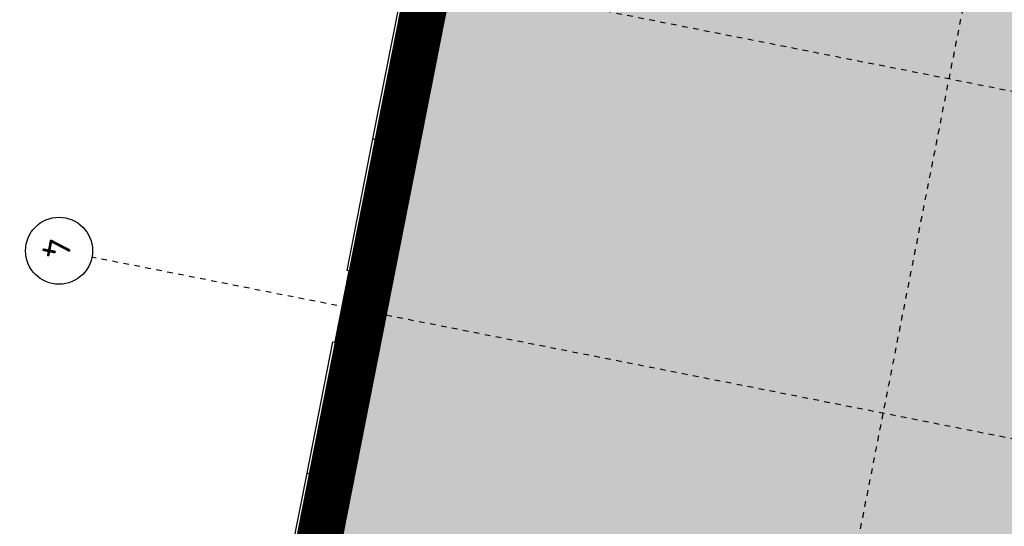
# Model space of a CAD drawing. Header units: centimetres. Extents: x 6595800.1 to 6595847.5, y 5799379.1 to 5799450.9.
# Tile 2 of 5: x 6595804.7 to 6595822.3, y 5799404.6 to 5799413.7. Entities that reach past the tile are written whole.
import ezdxf

# ---------------------------------------------------------------- set-up
doc = ezdxf.new("R2010")
doc.units = ezdxf.units.CM
doc.linetypes.add('Linia osi', pattern=[14, 6, -3, 2, -3])
doc.linetypes.add('Ponad', pattern=[4, 2, -2])
for name, color, linetype, lineweight in [('A-GLAZ', 151, 'Continuous', 25), ('A-GLAZ-SILL', 1, 'Continuous', 25), ('A-WALL', 113, 'Continuous', 25), ('A-WALL-PATT', 111, 'Continuous', 50), ('AR - Proj obiekty', 7, 'Continuous', 25), ('S-COLS', 52, 'Continuous', 25), ('S-GRID', 1, 'Continuous', 20), ('S-GRID-IDEN', 1, 'Continuous', 25)]:
    doc.layers.add(name, color=color, linetype=linetype, lineweight=lineweight)
doc.layers.add('AR - Półcień', color=40, linetype='Continuous', transparency=0.7)
doc.layers.add('AR- OPISY', color=4, linetype='Continuous')
doc.styles.add('GOST Common', font='GOST_Common.ttf', dxfattribs={"height": 499.9999999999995})

# ---------------------------------------------------------------- blocks, each defined once
blk = doc.blocks.new('hala - roz')
at = {"layer": 'AR - Półcień'}
h = blk.add_hatch(color=256, dxfattribs=at)
h.dxf.hatch_style = 1
h.paths.add_polyline_path([(-19.33387874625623, 2.995757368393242), (-0.869802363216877, -0.643936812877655), (-2.384401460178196, -15.49897802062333), (3.305047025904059, -16.07600459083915), (-3.864055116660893, -52.4446781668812), (-19.75692199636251, -49.31182852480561), (-17.43610676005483, -37.53839161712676), (-26.95424120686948, -35.66214837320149)])
at = {"layer": 'AR - Proj obiekty', "const_width": 0.8}
blk.add_lwpolyline([(-19.64896613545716, 3.465565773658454), (-0.4349011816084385, -0.3219684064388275), (-1.945869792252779, -15.14140215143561), (3.782453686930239, -15.72237144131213), (-3.548967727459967, -52.91448657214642), (-20.22673040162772, -49.62691591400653), (-17.90591516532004, -37.85347900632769), (-27.4240496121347, -35.97723576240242)], close=True, dxfattribs=at)
at = {"layer": 'AR - Proj obiekty'}
for points in [[(-19.96405352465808, 3.935374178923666), (0, 0), (-1.507338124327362, -14.7838262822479), (4.259860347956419, -15.36873829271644), (-3.233880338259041, -53.38429497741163), (-20.69653880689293, -49.94200330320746), (-18.37572357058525, -38.16856639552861), (-27.89385801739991, -36.29232315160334)], [(-19.33387874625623, 2.995757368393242), (-0.869802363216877, -0.643936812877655), (-2.384401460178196, -15.49897802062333), (3.305047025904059, -16.07600459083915), (-3.864055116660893, -52.4446781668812), (-19.75692199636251, -49.31182852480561), (-17.43610676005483, -37.53839161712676), (-26.95424120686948, -35.66214837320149)]]:
    blk.add_lwpolyline(points, close=True, dxfattribs=at)
blk = doc.blocks.new('1-2 - 240x150-1959858-Parter Kopia 1')
at = {"layer": 'A-GLAZ', "linetype": 'Ponad', "lineweight": 20}
for p, q in [((-1200.000000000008, 59.99999999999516), (1199.999999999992, 59.99999999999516)), ((-1200.000000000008, -60.00000000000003), (1199.999999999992, -60.00000000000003))]:
    blk.add_line(p, q, dxfattribs=at)
at = {"layer": 'A-GLAZ'}
for p, q in [((-1200.000000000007, 9.73497549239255e-10), (-1139.999999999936, -49.99999999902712)), ((-1200.000000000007, -49.99999999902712), (-1120.000000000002, 9.734890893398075e-10)), ((-1120.000000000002, 9.73497549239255e-10), (-1200.000000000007, 9.73497549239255e-10)), ((-1200.000000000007, 9.73497549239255e-10), (-1200.000000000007, -49.99999999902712)), ((-1119.999999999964, 9.683539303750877e-10), (-1199.99999999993, 9.608415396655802e-10)), ((-1199.99999999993, 9.608415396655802e-10), (-1199.999999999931, -49.99999999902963)), ((-1120.000000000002, -19.9999999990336), (-1120.000000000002, 9.73497549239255e-10)), ((-1119.999999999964, -19.99999999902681), (-1119.999999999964, 9.683539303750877e-10)), ((29.99999999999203, 9.608415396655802e-10), (-30.00000000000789, -19.99999999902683)), ((-30.00000000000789, 9.608415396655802e-10), (29.99999999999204, -19.99999999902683)), ((29.99999999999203, 9.608415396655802e-10), (-30.00000000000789, 9.608415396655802e-10)), ((-30.00000000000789, -19.99999999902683), (-30.00000000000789, 9.608415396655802e-10)), ((-30.00000000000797, 9.608415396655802e-10), (-30.00000000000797, -19.99999999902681)), ((29.99999999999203, 9.608415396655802e-10), (-30.00000000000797, 9.608415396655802e-10)), ((29.99999999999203, 9.608415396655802e-10), (29.99999999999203, -19.99999999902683)), ((29.99999999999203, -19.99999999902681), (29.99999999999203, 9.608415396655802e-10)), ((1119.999999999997, 9.73497549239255e-10), (1199.999999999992, -49.99999999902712)), ((1199.999999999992, 9.73497549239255e-10), (1119.999999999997, 9.73497549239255e-10)), ((1119.999999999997, 9.73497549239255e-10), (1119.999999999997, -19.9999999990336)), ((1199.999999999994, 9.608415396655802e-10), (1120.000000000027, 9.611122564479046e-10)), ((1120.000000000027, 9.611122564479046e-10), (1120.000000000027, -19.99999999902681)), ((1140.000000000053, -49.99999999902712), (1199.999999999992, 9.73497549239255e-10)), ((1199.999999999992, -49.99999999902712), (1199.999999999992, 9.73497549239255e-10)), ((1199.999999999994, -49.99999999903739), (1199.999999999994, 9.608415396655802e-10)), ((-1200.000000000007, -49.99999999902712), (-1139.999999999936, -49.99999999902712)), ((-1199.999999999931, -49.99999999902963), (-1139.999999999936, -49.99999999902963)), ((-1089.999999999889, -19.9999999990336), (-1139.999999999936, -69.99999999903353)), ((-1139.999999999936, -19.9999999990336), (-1089.999999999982, -69.99999999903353)), ((-1089.999999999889, -19.9999999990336), (-1139.999999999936, -19.9999999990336)), ((-1139.999999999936, -19.9999999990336), (-1139.999999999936, -69.99999999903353)), ((-1089.999999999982, -19.99999999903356), (-1139.999999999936, -19.99999999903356)), ((-1139.999999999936, -19.99999999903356), (-1139.999999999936, -69.99999999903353)), ((-1139.999999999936, -19.99999999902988), (-1119.999999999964, -19.99999999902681)), ((-1139.999999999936, -49.99999999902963), (-1139.999999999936, -19.99999999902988)), ((-1139.999999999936, -69.99999999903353), (-1089.999999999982, -69.99999999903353)), ((-1139.999999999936, -69.99999999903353), (-1089.999999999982, -69.99999999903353)), ((-1089.999999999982, -69.99999999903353), (-1089.999999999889, -19.9999999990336)), ((-1089.999999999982, -69.99999999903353), (-1089.999999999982, -19.99999999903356)), ((-1089.999999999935, -44.99999999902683), (-60.00000000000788, -44.99999999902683)), ((-10.00000000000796, -19.99999999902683), (-60.00000000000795, -69.99999999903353)), ((-60.00000000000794, -19.99999999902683), (-10.00000000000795, -69.99999999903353)), ((-10.00000000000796, -19.99999999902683), (-60.00000000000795, -19.99999999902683)), ((-60.00000000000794, -19.99999999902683), (-60.00000000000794, -69.99999999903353)), ((-10.00000000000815, -19.99999999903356), (-60.00000000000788, -19.99999999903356)), ((-60.00000000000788, -19.99999999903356), (-60.00000000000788, -69.99999999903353)), ((-60.00000000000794, -69.99999999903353), (-10.00000000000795, -69.99999999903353)), ((-60.00000000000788, -69.99999999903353), (-10.00000000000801, -69.99999999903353)), ((-30.00000000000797, -19.99999999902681), (-10.00000000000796, -19.99999999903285)), ((-10.00000000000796, -69.99999999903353), (-10.00000000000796, -19.99999999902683)), ((-10.00000000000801, -69.99999999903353), (-10.00000000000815, -19.99999999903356)), ((-10.00000000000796, -19.99999999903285), (-10.00000000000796, -49.99999999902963)), ((-10.00000000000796, -49.99999999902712), (9.99999999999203, -49.99999999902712)), ((-10.00000000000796, -49.99999999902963), (9.99999999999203, -49.99999999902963)), ((9.99999999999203, -19.99999999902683), (59.99999999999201, -69.99999999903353)), ((9.99999999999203, -69.99999999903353), (59.99999999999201, -19.99999999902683)), ((9.99999999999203, -69.99999999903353), (9.99999999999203, -19.99999999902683)), ((9.99999999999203, -19.99999999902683), (59.99999999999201, -19.99999999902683)), ((59.99999999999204, -19.99999999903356), (9.999999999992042, -19.99999999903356)), ((9.999999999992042, -19.99999999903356), (9.999999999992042, -69.99999999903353)), ((9.99999999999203, -49.99999999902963), (9.999999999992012, -19.99999999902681)), ((9.999999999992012, -19.99999999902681), (29.99999999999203, -19.99999999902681)), ((59.99999999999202, -69.99999999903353), (9.999999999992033, -69.99999999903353)), ((9.999999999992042, -69.99999999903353), (59.99999999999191, -69.99999999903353)), ((59.99999999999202, -19.99999999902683), (59.99999999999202, -69.99999999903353)), ((59.99999999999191, -69.99999999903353), (59.99999999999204, -19.99999999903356)), ((59.99999999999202, -44.9999999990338), (1090.000000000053, -44.9999999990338)), ((1090.000000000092, -19.9999999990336), (1140.000000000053, -69.99999999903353)), ((1090.000000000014, -69.99999999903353), (1140.000000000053, -19.9999999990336)), ((1140.000000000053, -19.9999999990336), (1090.000000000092, -19.9999999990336)), ((1090.000000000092, -19.9999999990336), (1090.000000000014, -69.99999999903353)), ((1140.000000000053, -19.99999999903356), (1090.000000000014, -19.99999999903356)), ((1090.000000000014, -19.99999999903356), (1090.000000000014, -69.99999999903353)), ((1090.000000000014, -69.99999999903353), (1140.000000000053, -69.99999999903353)), ((1090.000000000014, -69.99999999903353), (1140.000000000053, -69.99999999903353)), ((1120.000000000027, -19.99999999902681), (1139.999999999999, -19.99999999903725)), ((1140.000000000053, -69.99999999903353), (1140.000000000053, -19.9999999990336)), ((1140.000000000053, -69.99999999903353), (1140.000000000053, -19.99999999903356)), ((1139.999999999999, -19.99999999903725), (1139.999999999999, -49.99999999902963)), ((1140.000000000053, -49.99999999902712), (1199.999999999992, -49.99999999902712)), ((1139.999999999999, -49.99999999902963), (1199.999999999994, -49.99999999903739))]:
    blk.add_line(p, q, dxfattribs=at)
at = {"layer": 'A-GLAZ', "lineweight": 20}
for p, q in [((-1119.999999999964, 9.683539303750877e-10), (-30.00000000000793, 9.608415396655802e-10)), ((29.9999999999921, 9.608415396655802e-10), (1120.000000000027, 9.611122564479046e-10)), ((-1089.999999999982, -19.99999999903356), (-60.00000000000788, -19.99999999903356)), ((-60.00000000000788, -69.99999999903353), (-1089.999999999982, -69.99999999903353)), ((59.99999999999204, -19.99999999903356), (1090.000000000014, -19.99999999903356)), ((1090.000000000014, -69.99999999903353), (59.99999999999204, -69.99999999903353))]:
    blk.add_line(p, q, dxfattribs=at)
at = {"layer": 'A-GLAZ-SILL'}
for p, q in [((-1200.000000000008, 9.71907088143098e-10), (-1200.000000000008, 110.0000000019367)), ((1199.999999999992, 110.0000000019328), (-1200.000000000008, 110.0000000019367)), ((1199.999999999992, 110.0000000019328), (1199.999999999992, 59.99999999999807)), ((-1200.000000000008, -60), (-1250.000000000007, -60)), ((-1250.000000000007, -60), (-1250.000000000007, -159.9999999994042)), ((-1250.000000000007, -159.9999999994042), (1249.999999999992, -159.9999999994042)), ((-1200.000000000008, -49.99999999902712), (-1200.000000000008, -60)), ((1249.999999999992, -159.9999999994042), (1249.999999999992, -60))]:
    blk.add_line(p, q, dxfattribs=at)
blk = doc.blocks.new('1-2 - 240x150-V2-Parter Kopia 1')
at = {"layer": 'A-GLAZ', "linetype": 'Ponad', "lineweight": 20}
for p, q in [((-1200.000000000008, 59.99999999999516), (1199.999999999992, 59.99999999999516)), ((-1200.000000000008, -60.00000000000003), (1199.999999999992, -60.00000000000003))]:
    blk.add_line(p, q, dxfattribs=at)
at = {"layer": 'A-GLAZ'}
for p, q in [((-1200.000000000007, 9.73497549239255e-10), (-1139.999999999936, -49.99999999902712)), ((-1200.000000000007, -49.99999999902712), (-1120.000000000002, 9.734890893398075e-10)), ((-1120.000000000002, 9.73497549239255e-10), (-1200.000000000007, 9.73497549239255e-10)), ((-1200.000000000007, 9.73497549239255e-10), (-1200.000000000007, -49.99999999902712)), ((-1119.999999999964, 9.683539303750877e-10), (-1199.99999999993, 9.608415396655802e-10)), ((-1199.99999999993, 9.608415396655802e-10), (-1199.999999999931, -49.99999999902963)), ((-1120.000000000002, -19.9999999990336), (-1120.000000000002, 9.73497549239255e-10)), ((-1119.999999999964, -19.99999999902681), (-1119.999999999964, 9.683539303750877e-10)), ((29.99999999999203, 9.608415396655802e-10), (-30.00000000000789, -19.99999999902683)), ((-30.00000000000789, 9.608415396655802e-10), (29.99999999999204, -19.99999999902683)), ((29.99999999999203, 9.608415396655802e-10), (-30.00000000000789, 9.608415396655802e-10)), ((-30.00000000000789, -19.99999999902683), (-30.00000000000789, 9.608415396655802e-10)), ((-30.00000000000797, 9.608415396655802e-10), (-30.00000000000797, -19.99999999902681)), ((29.99999999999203, 9.608415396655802e-10), (-30.00000000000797, 9.608415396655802e-10)), ((29.99999999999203, 9.608415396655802e-10), (29.99999999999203, -19.99999999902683)), ((29.99999999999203, -19.99999999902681), (29.99999999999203, 9.608415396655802e-10)), ((1119.999999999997, 9.73497549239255e-10), (1199.999999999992, -49.99999999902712)), ((1199.999999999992, 9.73497549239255e-10), (1119.999999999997, 9.73497549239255e-10)), ((1119.999999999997, 9.73497549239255e-10), (1119.999999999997, -19.9999999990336)), ((1199.999999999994, 9.608415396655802e-10), (1120.000000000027, 9.611122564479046e-10)), ((1120.000000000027, 9.611122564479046e-10), (1120.000000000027, -19.99999999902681)), ((1140.000000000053, -49.99999999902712), (1199.999999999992, 9.73497549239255e-10)), ((1199.999999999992, -49.99999999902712), (1199.999999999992, 9.73497549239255e-10)), ((1199.999999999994, -49.99999999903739), (1199.999999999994, 9.608415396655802e-10)), ((-1200.000000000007, -49.99999999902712), (-1139.999999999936, -49.99999999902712)), ((-1199.999999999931, -49.99999999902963), (-1139.999999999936, -49.99999999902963)), ((-1089.999999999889, -19.9999999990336), (-1139.999999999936, -69.99999999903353)), ((-1139.999999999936, -19.9999999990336), (-1089.999999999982, -69.99999999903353)), ((-1089.999999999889, -19.9999999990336), (-1139.999999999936, -19.9999999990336)), ((-1139.999999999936, -19.9999999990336), (-1139.999999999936, -69.99999999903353)), ((-1089.999999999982, -19.99999999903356), (-1139.999999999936, -19.99999999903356)), ((-1139.999999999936, -19.99999999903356), (-1139.999999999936, -69.99999999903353)), ((-1139.999999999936, -19.99999999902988), (-1119.999999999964, -19.99999999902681)), ((-1139.999999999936, -49.99999999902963), (-1139.999999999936, -19.99999999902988)), ((-1139.999999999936, -69.99999999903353), (-1089.999999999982, -69.99999999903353)), ((-1139.999999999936, -69.99999999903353), (-1089.999999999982, -69.99999999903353)), ((-1089.999999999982, -69.99999999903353), (-1089.999999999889, -19.9999999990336)), ((-1089.999999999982, -69.99999999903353), (-1089.999999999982, -19.99999999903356)), ((-1089.999999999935, -44.99999999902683), (-60.00000000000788, -44.99999999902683)), ((-10.00000000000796, -19.99999999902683), (-60.00000000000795, -69.99999999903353)), ((-60.00000000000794, -19.99999999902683), (-10.00000000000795, -69.99999999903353)), ((-10.00000000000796, -19.99999999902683), (-60.00000000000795, -19.99999999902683)), ((-60.00000000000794, -19.99999999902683), (-60.00000000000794, -69.99999999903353)), ((-10.00000000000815, -19.99999999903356), (-60.00000000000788, -19.99999999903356)), ((-60.00000000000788, -19.99999999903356), (-60.00000000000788, -69.99999999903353)), ((-60.00000000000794, -69.99999999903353), (-10.00000000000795, -69.99999999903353)), ((-60.00000000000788, -69.99999999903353), (-10.00000000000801, -69.99999999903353)), ((-30.00000000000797, -19.99999999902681), (-10.00000000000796, -19.99999999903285)), ((-10.00000000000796, -69.99999999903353), (-10.00000000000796, -19.99999999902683)), ((-10.00000000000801, -69.99999999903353), (-10.00000000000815, -19.99999999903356)), ((-10.00000000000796, -19.99999999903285), (-10.00000000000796, -49.99999999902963)), ((-10.00000000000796, -49.99999999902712), (9.99999999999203, -49.99999999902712)), ((-10.00000000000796, -49.99999999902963), (9.99999999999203, -49.99999999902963)), ((9.99999999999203, -19.99999999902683), (59.99999999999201, -69.99999999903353)), ((9.99999999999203, -69.99999999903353), (59.99999999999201, -19.99999999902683)), ((9.99999999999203, -69.99999999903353), (9.99999999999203, -19.99999999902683)), ((9.99999999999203, -19.99999999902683), (59.99999999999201, -19.99999999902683)), ((59.99999999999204, -19.99999999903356), (9.999999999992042, -19.99999999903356)), ((9.999999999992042, -19.99999999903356), (9.999999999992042, -69.99999999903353)), ((9.99999999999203, -49.99999999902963), (9.999999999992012, -19.99999999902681)), ((9.999999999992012, -19.99999999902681), (29.99999999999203, -19.99999999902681)), ((59.99999999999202, -69.99999999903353), (9.999999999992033, -69.99999999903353)), ((9.999999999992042, -69.99999999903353), (59.99999999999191, -69.99999999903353)), ((59.99999999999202, -19.99999999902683), (59.99999999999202, -69.99999999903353)), ((59.99999999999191, -69.99999999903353), (59.99999999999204, -19.99999999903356)), ((59.99999999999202, -44.9999999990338), (1090.000000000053, -44.9999999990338)), ((1090.000000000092, -19.9999999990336), (1140.000000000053, -69.99999999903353)), ((1090.000000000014, -69.99999999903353), (1140.000000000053, -19.9999999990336)), ((1140.000000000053, -19.9999999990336), (1090.000000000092, -19.9999999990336)), ((1090.000000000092, -19.9999999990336), (1090.000000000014, -69.99999999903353)), ((1140.000000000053, -19.99999999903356), (1090.000000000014, -19.99999999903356)), ((1090.000000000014, -19.99999999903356), (1090.000000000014, -69.99999999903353)), ((1090.000000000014, -69.99999999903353), (1140.000000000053, -69.99999999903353)), ((1090.000000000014, -69.99999999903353), (1140.000000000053, -69.99999999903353)), ((1120.000000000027, -19.99999999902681), (1139.999999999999, -19.99999999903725)), ((1140.000000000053, -69.99999999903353), (1140.000000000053, -19.9999999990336)), ((1140.000000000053, -69.99999999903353), (1140.000000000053, -19.99999999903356)), ((1139.999999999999, -19.99999999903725), (1139.999999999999, -49.99999999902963)), ((1140.000000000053, -49.99999999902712), (1199.999999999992, -49.99999999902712)), ((1139.999999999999, -49.99999999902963), (1199.999999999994, -49.99999999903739))]:
    blk.add_line(p, q, dxfattribs=at)
at = {"layer": 'A-GLAZ', "lineweight": 20}
for p, q in [((-1119.999999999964, 9.683539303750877e-10), (-30.00000000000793, 9.608415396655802e-10)), ((29.9999999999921, 9.608415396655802e-10), (1120.000000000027, 9.611122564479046e-10)), ((-1089.999999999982, -19.99999999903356), (-60.00000000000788, -19.99999999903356)), ((-60.00000000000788, -69.99999999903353), (-1089.999999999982, -69.99999999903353)), ((59.99999999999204, -19.99999999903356), (1090.000000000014, -19.99999999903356)), ((1090.000000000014, -69.99999999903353), (59.99999999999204, -69.99999999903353))]:
    blk.add_line(p, q, dxfattribs=at)
at = {"layer": 'A-GLAZ-SILL'}
for p, q in [((-1200.000000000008, 59.99999999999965), (-1200.000000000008, 110.0000000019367)), ((1199.999999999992, 110.0000000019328), (-1200.000000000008, 110.0000000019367)), ((1199.999999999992, 110.0000000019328), (1199.999999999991, 9.68015534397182e-10)), ((-1250.000000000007, -60), (-1250.000000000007, -159.9999999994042)), ((-1250.000000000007, -159.9999999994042), (1249.999999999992, -159.9999999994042)), ((1199.999999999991, -60), (1199.999999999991, -49.99999999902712)), ((1249.999999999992, -60), (1199.999999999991, -60)), ((1249.999999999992, -159.9999999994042), (1249.999999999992, -60))]:
    blk.add_line(p, q, dxfattribs=at)
blk = doc.blocks.new('Słup HE-A - HEA400-V7-Parter Kopia 1')
at = {"layer": 'S-COLS', "lineweight": 20}
h = blk.add_hatch(dxfattribs=at)
h.set_pattern_fill('FP_13', color=256, style=0, pattern_type=2)
h.set_pattern_definition([(45, (-10922.64, 17470.187), (-251.4471713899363, 251.4471713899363), []), (45, (-10922.64, 17851.187), (-251.4471713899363, 251.4471713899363), [])])
h.paths.add_polyline_path([(-149.9999999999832, -195.0000000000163), (150.0000000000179, -195.0000000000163), (150.0000000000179, -176.0000000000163), (32.5000000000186, -176.0000000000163), (19.00000000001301, -172.3826859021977), (9.11731409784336, -162.5000000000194), (5.500000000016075, -149.0000000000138), (5.500000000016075, 148.9999999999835), (9.11731409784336, 162.4999999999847), (19.00000000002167, 172.382685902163), (32.5000000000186, 175.999999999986), (150.0000000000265, 175.999999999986), (150.0000000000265, 194.999999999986), (-149.9999999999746, 194.999999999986), (-149.9999999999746, 175.999999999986), (-32.49999999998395, 175.999999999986), (-18.99999999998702, 172.382685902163), (-9.117314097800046, 162.4999999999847), (-5.499999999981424, 148.9999999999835), (-5.499999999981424, -149.0000000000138), (-9.117314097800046, -162.5000000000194), (-18.99999999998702, -172.3826859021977), (-32.49999999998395, -176.0000000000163), (-149.9999999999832, -176.0000000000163)], flags=0)
at = {"layer": 'S-COLS', "lineweight": 50}
for p, q in [((149.9999999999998, 195), (-150.0000000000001, 195)), ((-150.0000000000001, 195), (-150.0000000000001, 176)), ((149.9999999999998, 176), (149.9999999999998, 195)), ((-150.0000000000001, 176), (-32.5000000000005, 176)), ((-5.500000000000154, 149), (-5.500000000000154, -148.9999999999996)), ((5.499999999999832, -148.9999999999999), (5.499999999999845, 148.9999999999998)), ((32.49999999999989, 176), (149.9999999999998, 176)), ((-32.50000000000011, -175.9999999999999), (-150.0000000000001, -175.9999999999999)), ((-150.0000000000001, -175.9999999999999), (-150.0000000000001, -194.9999999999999)), ((149.9999999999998, -175.9999999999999), (32.50000000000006, -175.9999999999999)), ((149.9999999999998, -194.9999999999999), (149.9999999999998, -175.9999999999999)), ((-150.0000000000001, -194.9999999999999), (149.9999999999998, -194.9999999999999))]:
    blk.add_line(p, q, dxfattribs=at)
for centre, radius, start, end in [((-32.50000000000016, 149), 27.00000000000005, 2.989721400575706e-13, 90.00000000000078), ((32.49999999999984, 149), 26.99999999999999, 90.0000000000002, 180.0000000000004), ((-32.50000000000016, -148.9999999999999), 26.99999999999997, 270.0000000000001, 7.188053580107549e-13), ((32.49999999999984, -148.9999999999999), 27.00000000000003, 180.0000000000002, 270.0000000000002)]:
    blk.add_arc(centre, radius, start, end, dxfattribs=at)
blk = doc.blocks.new('Cienkościenne - Ceowniki - Słup - C100x50x3-V22-Parter Kopia 1')
at = {"layer": 'S-COLS', "lineweight": 20}
h = blk.add_hatch(dxfattribs=at)
h.set_pattern_fill('FP_34', color=256, style=0, pattern_type=2)
h.set_pattern_definition([(225, (10972.64, -17715.187), (251.4471713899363, -251.4471713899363), []), (225, (10972.64, -18096.187), (251.4471713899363, -251.4471713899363), [])])
h.paths.add_polyline_path([(97.22499999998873, 1.732587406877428e-11), (2.774999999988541, 1.732587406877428e-11), (2.774999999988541, -1.199999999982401), (97.22499999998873, -1.199999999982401)], flags=0)
h.paths.add_polyline_path([(99.99999999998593, -2.774999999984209), (98.7999999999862, -2.774999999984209), (98.7999999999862, -49.9999999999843), (99.99999999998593, -49.9999999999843)], flags=0)
h.paths.add_polyline_path([(-8.662937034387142e-12, -2.774999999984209), (-8.662937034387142e-12, -49.99999999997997), (1.199999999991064, -49.99999999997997), (1.199999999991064, -2.774999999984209)], flags=0)
at = {"layer": 'S-COLS', "lineweight": 50}
for p, q in [((2.774999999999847, -4.758693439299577e-14), (97.22499999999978, 8.777145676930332e-14)), ((-8.459899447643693e-14, -50.00000000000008), (-1.491057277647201e-13, -2.775000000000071)), ((1.199999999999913, -50.00000000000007), (-8.459899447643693e-14, -50.00000000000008)), ((1.199999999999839, -2.775000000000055), (1.199999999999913, -50.00000000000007)), ((97.2249999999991, -1.199999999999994), (2.77499999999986, -1.200000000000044)), ((98.79999999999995, -50.00000000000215), (98.79999999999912, -2.775000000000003)), ((99.99999999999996, -50.00000000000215), (98.79999999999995, -50.00000000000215)), ((99.99999999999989, -2.774999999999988), (99.99999999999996, -50.00000000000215))]:
    blk.add_line(p, q, dxfattribs=at)
for centre, radius, start, end in [((97.2249999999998, -2.77500000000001), 2.7750000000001, 7.251664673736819e-13, 90.00000000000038), ((2.774999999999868, -2.775000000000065), 2.775000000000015, 90.0000000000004, 180.0000000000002), ((2.774999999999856, -2.775000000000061), 1.575000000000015, 89.99999999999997, 179.9999999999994), ((97.2249999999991, -2.77500000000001), 1.575000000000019, 6.997220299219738e-14, 90.00000000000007)]:
    blk.add_arc(centre, radius, start, end, dxfattribs=at)
blk = doc.blocks.new('Siatka - Oś 6mm-1781598-Parter Kopia 1')
at = {"layer": 'S-GRID-IDEN'}
blk.add_circle((-2.960785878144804e-06, -0.009920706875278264), 6.000000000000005, dxfattribs=at)
blk = doc.blocks.new('A$C1f6c32b8')
at = {"layer": 'A-WALL-PATT', "lineweight": 20}
h = blk.add_hatch(dxfattribs=at)
h.set_pattern_fill('FP_6', color=256, style=0, pattern_type=2)
h.set_pattern_definition([(45, (-5275.242982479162, 8911.764920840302), (-141.4213562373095, 141.4213562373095), []), (135, (-5275.242982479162, 8911.764920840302), (-141.4213562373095, -141.4213562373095), [])])
h.paths.add_polyline_path([(12067.39745251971, -8913.422331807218), (12067.39745251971, -8813.42233180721), (11097.39745251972, -8813.42233180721), (11097.39745251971, -8913.422331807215), (12020.67715201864, -8913.422331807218)], flags=0)
h.paths.add_polyline_path([(6147.397452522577, -8913.422331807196), (6297.39745251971, -8913.422331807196), (6297.39745251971, -8813.422331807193), (4997.397452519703, -8813.422331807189), (4997.397452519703, -8913.422331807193), (5720.338058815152, -8913.422331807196)], flags=0)
h.paths.add_polyline_path([(-1064.6425030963, -8913.422331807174), (197.3974525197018, -8913.422331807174), (197.3974525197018, -8813.422331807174), (-1102.602547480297, -8813.422331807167), (-1102.602547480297, -8913.422331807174)], flags=0)
h.paths.add_polyline_path([(-5902.602547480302, -8913.422331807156), (-5902.602547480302, -8813.422331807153), (-7202.602547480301, -8813.422331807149), (-7202.602547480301, -8913.422331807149), (-5911.057190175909, -8913.422331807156)], flags=0)
h.paths.add_polyline_path([(-12002.60254748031, -8913.422331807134), (-12002.60254748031, -8813.42233180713), (-12902.6025474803, -8813.42233180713), (-12902.60254748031, -8913.42233180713), (-12152.60254747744, -8913.422331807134)], flags=0)
h.paths.add_polyline_path([(-18027.09390787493, -8913.422331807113), (-17702.60254748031, -8913.422331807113), (-17702.60254748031, -8813.42233180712), (-18202.60254748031, -8813.42233180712), (-18202.60254748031, -8913.422331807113)], flags=0)
h.paths.add_polyline_path([(-23002.60254748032, -8913.422331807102), (-23002.60254748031, -8813.422331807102), (-23552.60254748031, -8813.422331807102), (-23552.60254748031, -8913.422331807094), (-23152.60254747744, -8913.422331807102)], flags=0)
h.paths.add_polyline_path([(-28352.60254748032, -8913.422331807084), (-28352.60254748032, -8813.422331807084), (-28914.42484700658, -8813.422331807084), (-28914.42484700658, -8913.42233180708), (-28502.60254747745, -8913.422331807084)], flags=0)
at = {"layer": 'A-WALL'}
for p, q in [((-447.1025474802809, -8673.422331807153), (5641.89745251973, -8673.42233180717)), ((5652.897452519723, -8673.42233180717), (11802.64745251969, -8673.422331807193))]:
    blk.add_line(p, q, dxfattribs=at)
at = {"layer": 'A-WALL', "lineweight": 50}
for p, q in [((5600.172452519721, -8803.42233180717), (4997.397452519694, -8803.422331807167)), ((4997.397452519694, -8803.422331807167), (4997.397452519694, -8813.422331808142)), ((6297.397452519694, -8803.422331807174), (5694.622452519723, -8803.42233180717)), ((6297.397452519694, -8813.422331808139), (6297.397452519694, -8803.422331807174)), ((4997.397452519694, -8863.422331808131), (4997.397452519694, -8923.42233180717)), ((4997.397452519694, -8923.42233180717), (6297.397452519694, -8923.422331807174)), ((6297.397452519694, -8923.422331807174), (6297.397452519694, -8863.422331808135))]:
    blk.add_line(p, q, dxfattribs=at)
at = {"layer": 'A-WALL', "lineweight": 20}
for p, q in [((6297.397452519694, -8813.422331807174), (4997.397452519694, -8813.422331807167)), ((6297.397452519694, -8913.422331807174), (4997.397452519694, -8913.42233180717))]:
    blk.add_line(p, q, dxfattribs=at)
at = {"layer": 'S-GRID', "linetype": 'Linia osi', "lineweight": 25}
for p, q in [((-452.6025474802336, 19376.92304388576), (-452.6025474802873, -13499.89631856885)), ((5647.397452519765, 19376.92304388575), (5647.39745251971, -13499.89631856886)), ((-35146.24653506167, 947.875110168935), (28633.7980463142, 947.8751101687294)), ((-35146.2465350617, -8752.124889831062), (28633.79804631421, -8752.124889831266))]:
    blk.add_line(p, q, dxfattribs=at)
at = {"layer": 'A-GLAZ', "rotation": 180}
for name, p in [('1-2 - 240x150-1959858-Parter Kopia 1', (1397.397452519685, -8863.422331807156)), ('1-2 - 240x150-V2-Parter Kopia 1', (3797.397452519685, -8863.422331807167)), ('1-2 - 240x150-1959858-Parter Kopia 1', (7497.397452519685, -8863.422331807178)), ('1-2 - 240x150-V2-Parter Kopia 1', (9897.397452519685, -8863.422331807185))]:
    blk.add_blockref(name, p, dxfattribs=at)
at = {"layer": 'S-COLS'}
blk.add_blockref('Słup HE-A - HEA400-V7-Parter Kopia 1', (5647.397452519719, -8558.42233180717), dxfattribs=at)
at = {"layer": 'S-COLS', "rotation": 180}
blk.add_blockref('Cienkościenne - Ceowniki - Słup - C100x50x3-V22-Parter Kopia 1', (5697.397452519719, -8803.422331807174), dxfattribs=at)
at = {"layer": 'S-GRID-IDEN', "xscale": 99.99999999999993, "yscale": 99.99999999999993, "zscale": 99.99999999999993, "rotation": 180}
blk.add_blockref('Siatka - Oś 6mm-1781598-Parter Kopia 1', (5647.397452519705, -14099.89631856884), dxfattribs=at)
at = {"layer": 'S-GRID-IDEN', "lineweight": 20, "insert": (5444.820745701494, -13898.83116545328), "char_height": 499.9999999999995, "width": 489.0293749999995, "attachment_point": 1, "style": 'GOST Common'}
blk.add_mtext('\\fGOST Common|b0|i0|c238|p34|;4', dxfattribs=at)

msp = doc.modelspace()

# ---------------------------------------------------------------- block references
at = {"xscale": 0.0009999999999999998, "yscale": 0.0009999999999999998, "zscale": 0.0009999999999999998, "rotation": 258.8486546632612}
msp.add_blockref('A$C1f6c32b8', (6595820.324209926, 5799412.393074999), dxfattribs=at)
at = {"layer": 'AR- OPISY'}
msp.add_blockref('hala - roz', (6595837.127338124, 5799438.561826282), dxfattribs=at)

doc.saveas('drawing.dxf')
